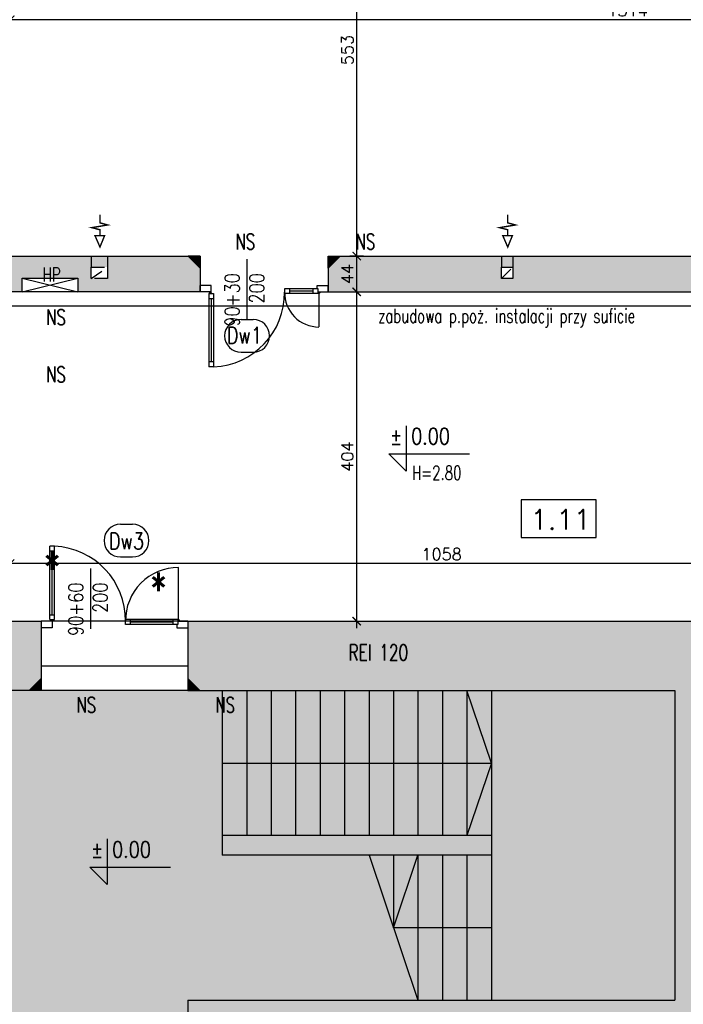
# Model space of a CAD drawing. Header units: millimetres. Extents: x 31969 to 285678, y -69766 to -1123.
# Tile 13 of 102: x 140940 to 141753, y -11075 to -9867. Entities that reach past the tile are written whole.
import ezdxf
from ezdxf.enums import TextEntityAlignment as Align
from ezdxf.lldxf.tags import DXFTag

# ---------------------------------------------------------------- set-up
doc = ezdxf.new("R2010")
doc.units = ezdxf.units.MM
doc.linetypes.add('KRE_16_8', pattern=[24, 16, -8])
for name, color, linetype in [('a- wentylacja Łukasza 2', 118, 'Continuous'), ('a-biblioteka', 251, 'Continuous'), ('a-koty', 1, 'Continuous'), ('a-opis 1', 3, 'Continuous'), ('a-opis 3', 15, 'Continuous'), ('a-opis stolarki 1', 3, 'Continuous'), ('a-opis stolarki 2', 1, 'Continuous'), ('a-schody', 3, 'Continuous'), ('a-stolarka drzwiowa', 3, 'Continuous'), ('a-stolarka okienna', 3, 'Continuous'), ('a-szkło', 4, 'Continuous'), ('a-szraf', 252, 'Continuous'), ('a-wentylacja', 3, 'Continuous'), ('a-wymiary', 11, 'Continuous'), ('a-ściany istniejące murowane', 6, 'Continuous')]:
    doc.layers.add(name, color=color, linetype=linetype)
doc.styles.add('MAREK', font='simplex.shx')
doc.styles.add('RS01507', font='romans.shx', dxfattribs={"width": 0.7, "height": 0.15})
doc.styles.add('WYMIAR', font='romans.shx', dxfattribs={"width": 0.8})
tags = doc.linetypes.add('DASHED', pattern=[0.75, 0.5, -0.25]).pattern_tags.tags
tags[6:7] = [DXFTag(74, 4), DXFTag(75, 0), DXFTag(340, '0'), DXFTag(46, 1.0), DXFTag(50, 0.0), DXFTag(44, 0.0), DXFTag(45, 0.0)]
tags[4:5] = [DXFTag(74, 4), DXFTag(75, 0), DXFTag(340, '0'), DXFTag(46, 1.0), DXFTag(50, 0.0), DXFTag(44, 0.0), DXFTag(45, 0.0)]
doc.dimstyles.new('MAREK', dxfattribs={"dimscale": 0.85, "dimtxt": 17, "dimasz": 12, "dimexe": 10, "dimexo": 0.625, "dimgap": 5, "dimtad": 1, "dimdec": 1, "dimdsep": 46, "dimtxsty": 'MAREK', "dimblk1": 'ARCHTICK', "dimblk2": 'ARCHTICK', "dimsah": 1, "dimcen": 2.5, "dimdle": 10, "dimadec": 0, "dimazin": 0, "dimtfac": 1, "dimtdec": 1, "dimtmove": 1, "dimatfit": 3, "dimldrblk": 'ARCHTICK', "dimfxl": 0, "dimtolj": 1, "dimtzin": 0, "dimarcsym": 0})

# ---------------------------------------------------------------- blocks, each defined once
blk = doc.blocks.new('_ARCHTICK')
at = {"color": 0, "linetype": 'ByBlock', "const_width": 0.15}
blk.add_lwpolyline([(-0.5, -0.5), (0.5, 0.5)], dxfattribs=at)
blk = doc.blocks.new('*D106')
at = {"layer": 'a-wymiary', "color": 0, "lineweight": -2, "ltscale": 100}
for p, q in [((142450.6, -9867.2), (140919.6, -9867.2)), ((140928.1, -9875.7), (140928.1, -9858.7)), ((142442.1, -9875.2), (142442.1, -9858.7))]:
    blk.add_line(p, q, dxfattribs=at)
at = {"layer": 'DEFPOINTS', "color": 0, "ltscale": 100}
for p in [(140928.1, -9867.2), (142442.1, -9875.7), (140928.1, -9882.1)]:
    blk.add_point(p, dxfattribs=at)
at = {"layer": 'a-wymiary', "color": 0, "lineweight": -2, "ltscale": 100, "xscale": 10.2, "yscale": 10.2, "zscale": 10.2, "rotation": 180}
blk.add_blockref('_ARCHTICK', (140928.1, -9867.2), dxfattribs=at)
at = {"layer": 'a-wymiary', "color": 0, "lineweight": -2, "ltscale": 100, "xscale": 10.2, "yscale": 10.2, "zscale": 10.2}
blk.add_blockref('_ARCHTICK', (142442.1, -9867.2), dxfattribs=at)
at = {"layer": 'a-wymiary', "color": 0, "ltscale": 100, "insert": (141685.1, -9855.7), "char_height": 14.45, "attachment_point": 5, "style": 'MAREK'}
blk.add_mtext('\\A1;1514', dxfattribs=at)
blk = doc.blocks.new('*D110')
at = {"layer": 'a-wymiary', "color": 0, "lineweight": -2, "ltscale": 100}
for p, q in [((141353, -10613.6), (141353, -10192.6)), ((141345.5, -10201.1), (141361.5, -10201.1)), ((141345.5, -10605.1), (141361.5, -10605.1))]:
    blk.add_line(p, q, dxfattribs=at)
at = {"layer": 'DEFPOINTS', "color": 0, "ltscale": 100}
for p in [(141345, -10201.1), (141353, -10201.1), (141345, -10605.1)]:
    blk.add_point(p, dxfattribs=at)
at = {"layer": 'a-wymiary', "color": 0, "lineweight": -2, "ltscale": 100, "xscale": 10.2, "yscale": 10.2, "zscale": 10.2}
for p, rotation in [((141353, -10201.1), 90), ((141353, -10605.1), 270)]:
    blk.add_blockref('_ARCHTICK', p, dxfattribs=dict(at, rotation=rotation))
at = {"layer": 'a-wymiary', "color": 0, "ltscale": 100, "insert": (141341.6, -10403.1), "char_height": 14.45, "attachment_point": 5, "rotation": 90, "style": 'MAREK'}
blk.add_mtext('\\A1;404', dxfattribs=at)
blk = doc.blocks.new('*D111')
at = {"layer": 'a-wymiary', "color": 0, "lineweight": -2, "ltscale": 100}
for p, q in [((141361.2, -10157.1), (141344.5, -10157.1)), ((141353, -10209.6), (141353, -10148.6)), ((141345.5, -10201.1), (141361.5, -10201.1))]:
    blk.add_line(p, q, dxfattribs=at)
at = {"layer": 'DEFPOINTS', "color": 0, "ltscale": 100}
for p in [(141353, -10157.1), (141361.7, -10157.1), (141345, -10201.1)]:
    blk.add_point(p, dxfattribs=at)
at = {"layer": 'a-wymiary', "color": 0, "lineweight": -2, "ltscale": 100, "xscale": 10.2, "yscale": 10.2, "zscale": 10.2}
for p, rotation in [((141353, -10157.1), 90), ((141353, -10201.1), 270)]:
    blk.add_blockref('_ARCHTICK', p, dxfattribs=dict(at, rotation=rotation))
at = {"layer": 'a-wymiary', "color": 0, "ltscale": 100, "insert": (141341.6, -10179.1), "char_height": 14.45, "attachment_point": 5, "rotation": 90, "style": 'MAREK'}
blk.add_mtext('\\A1;44', dxfattribs=at)
blk = doc.blocks.new('*D112')
at = {"layer": 'a-wymiary', "color": 0, "lineweight": -2, "ltscale": 100}
for p, q in [((141353, -10165.6), (141353, -9595.6)), ((141361.2, -9604.1), (141344.5, -9604.1)), ((141361.2, -10157.1), (141344.5, -10157.1))]:
    blk.add_line(p, q, dxfattribs=at)
at = {"layer": 'DEFPOINTS', "color": 0, "ltscale": 100}
for p in [(141353, -9604.1), (141361.7, -9604.1), (141361.7, -10157.1)]:
    blk.add_point(p, dxfattribs=at)
at = {"layer": 'a-wymiary', "color": 0, "lineweight": -2, "ltscale": 100, "xscale": 10.2, "yscale": 10.2, "zscale": 10.2}
for p, rotation in [((141353, -9604.1), 90), ((141353, -10157.1), 270)]:
    blk.add_blockref('_ARCHTICK', p, dxfattribs=dict(at, rotation=rotation))
at = {"layer": 'a-wymiary', "color": 0, "ltscale": 100, "insert": (141341.6, -9904.3), "char_height": 14.45, "attachment_point": 5, "rotation": 90, "style": 'MAREK'}
blk.add_mtext('\\A1;553', dxfattribs=at)
blk = doc.blocks.new('*D118')
at = {"layer": 'a-wymiary', "color": 0, "lineweight": -2, "ltscale": 100}
for p, q in [((140928.1, -10542.9), (140928.1, -10525.9)), ((141986.1, -10542.9), (141986.1, -10525.9)), ((141994.6, -10534.4), (140919.6, -10534.4))]:
    blk.add_line(p, q, dxfattribs=at)
at = {"layer": 'DEFPOINTS', "color": 0, "ltscale": 100}
for p in [(140928.1, -10534.4), (140928.1, -10544.1), (141986.1, -10544.1)]:
    blk.add_point(p, dxfattribs=at)
at = {"layer": 'a-wymiary', "color": 0, "lineweight": -2, "ltscale": 100, "xscale": 10.2, "yscale": 10.2, "zscale": 10.2, "rotation": 180}
blk.add_blockref('_ARCHTICK', (140928.1, -10534.4), dxfattribs=at)
at = {"layer": 'a-wymiary', "color": 0, "lineweight": -2, "ltscale": 100, "xscale": 10.2, "yscale": 10.2, "zscale": 10.2}
blk.add_blockref('_ARCHTICK', (141986.1, -10534.4), dxfattribs=at)
at = {"layer": 'a-wymiary', "color": 0, "ltscale": 100, "insert": (141457.1, -10522.9), "char_height": 14.45, "attachment_point": 5, "style": 'MAREK'}
blk.add_mtext('\\A1;1058', dxfattribs=at)

msp = doc.modelspace()

# ---------------------------------------------------------------- hatches: boundary and pattern name
at = {"layer": 'a-opis 1', "ltscale": 100}
h = msp.add_hatch(color=256, dxfattribs=at)
h.dxf.hatch_style = 1
h.paths.add_polyline_path([(141161.07, -10171.82), (141161.07, -10157.1), (141146.35, -10157.1), (141151.87, -10162.62), (141155.55, -10162.62), (141155.55, -10166.3)])
h.paths.add_polyline_path([(141155.55, -10166.3), (141155.55, -10162.62), (141151.87, -10162.62)], flags=17)
h = msp.add_hatch(color=256, dxfattribs=at)
h.dxf.hatch_style = 1
h.paths.add_polyline_path([(141318.07, -10171.82), (141318.07, -10157.1), (141332.79, -10157.1), (141327.27, -10162.62), (141323.59, -10162.62), (141323.59, -10166.3)])
h.paths.add_polyline_path([(141323.59, -10166.3), (141323.59, -10162.62), (141327.27, -10162.62)], flags=17)
h = msp.add_hatch(color=256, dxfattribs=at)
h.dxf.hatch_style = 1
h.paths.add_polyline_path([(140966.07, -10675.38), (140966.07, -10690.1), (140951.35, -10690.1), (140956.87, -10684.58), (140960.55, -10684.58), (140960.55, -10680.9)])
h.paths.add_polyline_path([(140960.55, -10680.9), (140960.55, -10684.58), (140956.87, -10684.58)], flags=17)
h = msp.add_hatch(color=256, dxfattribs=at)
h.dxf.hatch_style = 1
h.paths.add_polyline_path([(141146.07, -10675.38), (141146.07, -10690.1), (141160.79, -10690.1), (141155.27, -10684.58), (141151.59, -10684.58), (141151.59, -10680.9)])
h.paths.add_polyline_path([(141151.59, -10680.9), (141151.59, -10684.58), (141155.27, -10684.58)], flags=17)
at = {"layer": 'a-szraf', "ltscale": 0.9}
h = msp.add_hatch(color=254, dxfattribs=at)
h.dxf.hatch_style = 1
h.paths.add_polyline_path([(140708.07, -9549.1), (140698.07, -9549.1), (140674.07, -9549.1), (140623.07, -9549.1), (140623.07, -9604.1), (140663.07, -9604.1), (140663.07, -9784.1), (140688.07, -9784.1), (140688.07, -9604.1), (140708.07, -9604.1)])
h.paths.add_polyline_path([(140483.07, -9549.1), (140409.07, -9549.1), (140409.07, -9604.1), (140483.07, -9604.1)])
h.paths.add_polyline_path([(140269.07, -9549.1), (140213.07, -9549.1), (140213.07, -9604.1), (140269.07, -9604.1)])
h.paths.add_polyline_path([(140269.07, -9534.1), (140213.07, -9534.1), (140213.07, -9549.1), (140269.07, -9549.1)])
h.paths.add_polyline_path([(140483.07, -9534.1), (140409.07, -9534.1), (140409.07, -9549.1), (140483.07, -9549.1)])
h.paths.add_polyline_path([(140664.07, -9534.1), (140623.07, -9534.1), (140623.07, -9549.1), (140664.07, -9549.1)])
h.paths.add_polyline_path([(140668.07, -9534.1), (140664.07, -9534.1), (140664.07, -9549.1), (140668.07, -9549.1)])
h.paths.add_polyline_path([(140674.07, -9540.1), (140674.07, -9534.1), (140668.07, -9534.1), (140668.07, -9549.1)])
h.paths.add_polyline_path([(140674.07, -9540.1), (140668.07, -9549.1), (140674.07, -9549.1)], flags=17)
h.paths.add_polyline_path([(140708.07, -9534.1), (140698.07, -9534.1), (140698.07, -9549.1), (140708.07, -9549.1)])
h.paths.add_polyline_path([(140688.07, -9894.1), (140680.07, -9894.1), (140663.07, -9894.1), (140663.07, -10157.1), (140656.09, -10157.1), (140656.09, -10201.1), (140710.57, -10201.1), (140710.57, -10157.1), (140688.07, -10157.1)])
h.paths.add_polyline_path([(140558.07, -10157.1), (140213.07, -10157.1), (140213.07, -10201.1), (140558.07, -10201.1)])
h.paths.add_polyline_path([(140458.07, -10332.1), (140393.07, -10332.1), (140393.07, -10347.1), (140443.07, -10347.1), (140443.07, -10605.1), (140413.07, -10605.1), (140413.07, -10660.1), (140458.07, -10660.1), (140478.07, -10660.1), (140478.07, -10605.1), (140458.07, -10605.1)])
h.paths.add_polyline_path([(140298.07, -10332.1), (140213.07, -10332.1), (140213.07, -10347.1), (140298.07, -10347.1)])
h.paths.add_polyline_path([(140273.07, -10660.1), (140213.07, -10660.1), (140213.07, -10675.1), (140273.07, -10675.1)])
h.paths.add_polyline_path([(140273.07, -10605.1), (140213.07, -10605.1), (140213.07, -10660.1), (140273.07, -10660.1)])
h.paths.add_polyline_path([(140458.07, -10660.1), (140413.07, -10660.1), (140413.07, -10675.1), (140458.07, -10675.1)])
h.paths.add_polyline_path([(140713.07, -10605.1), (140618.07, -10605.1), (140618.07, -10660.1), (140713.07, -10660.1)])
h.paths.add_polyline_path([(140966.07, -10605.1), (140928.07, -10605.1), (140928.07, -10332.82), (140913.35, -10318.1), (140873.07, -10318.1), (140873.07, -10605.1), (140853.07, -10605.1), (140853.07, -10660.1), (140873.07, -10660.1), (140873.07, -10675.1), (140873.07, -10690.1), (140928.07, -10690.1), (140933.07, -10690.1), (140951.35, -10690.1), (140966.07, -10675.38)])
h.paths.add_polyline_path([(140708.07, -10378.1), (140693.07, -10378.1), (140693.07, -10346.1), (140668.07, -10346.1), (140668.07, -10398.6), (140681.58, -10398.6), (140694.57, -10398.6), (140694.57, -10412.6), (140680.57, -10412.6), (140668.07, -10412.6), (140668.07, -10478.1), (140708.07, -10478.1)])
h.paths.add_polyline_path([(140680.57, -10398.6), (140668.07, -10398.6), (140668.07, -10412.6), (140680.57, -10412.6)], flags=17)
h.paths.add_polyline_path([(140928.07, -10855.1), (140873.07, -10855.1), (140873.07, -10910.1), (140928.07, -10910.1)])
h.paths.add_polyline_path([(140873.07, -10855.1), (140858.07, -10855.1), (140858.07, -10910.1), (140873.07, -10910.1)])
h.paths.add_polyline_path([(141798.07, -10660.1), (141831.07, -10660.1), (141831.07, -10605.1), (141146.07, -10605.1), (141146.07, -10613.1), (141146.07, -10675.38), (141160.79, -10690.1), (141743.07, -10690.1), (141743.07, -11070.1), (141146.07, -11070.1), (141146.07, -11332.6), (141181.07, -11332.6), (141181.07, -11094.1), (141743.07, -11094.1), (141743.07, -11145.1), (141798.07, -11145.1), (141798.07, -11075.1)])
h.paths.add_polyline_path([(141798.07, -11285.1), (141743.07, -11285.1), (141743.07, -11332.6), (141798.07, -11332.6)])
h.paths.add_polyline_path([(141813.07, -11285.1), (141798.07, -11285.1), (141798.07, -11332.6), (141813.07, -11332.6)])
h.paths.add_polyline_path([(141813.07, -11075.1), (141798.07, -11075.1), (141798.07, -11145.1), (141813.07, -11145.1)], flags=17)
h.paths.add_polyline_path([(140928.07, -11075.1), (140873.07, -11075.1), (140873.07, -11130.1), (140928.07, -11130.1)])
h.paths.add_polyline_path([(140873.07, -11075.1), (140858.07, -11075.1), (140858.07, -11130.1), (140873.07, -11130.1)])
h.paths.add_polyline_path([(140928.07, -11295.1), (140873.07, -11295.1), (140873.07, -11332.6), (140928.07, -11332.6)])
h.paths.add_polyline_path([(140873.07, -11295.1), (140858.07, -11295.1), (140858.07, -11332.6), (140873.07, -11332.6)])
h.paths.add_polyline_path([(140928.07, -9604.1), (140953.07, -9604.1), (140953.07, -9549.1), (140848.07, -9549.1), (140848.07, -9604.1), (140873.07, -9604.1), (140873.07, -10157.1), (140850.57, -10157.1), (140850.57, -10201.1), (140873.07, -10201.1), (140873.07, -10216.1), (140913.35, -10216.1), (140928.07, -10201.38), (140928.07, -10201.1), (140942.98, -10201.1), (140942.98, -10184.23), (141011.24, -10184.23), (141011.24, -10201.1), (141161.07, -10201.1), (141161.07, -10193.1), (141161.07, -10171.82), (141146.35, -10157.1), (141047.57, -10157.1), (141047.57, -10170.6), (141047.57, -10184.6), (141027.57, -10184.6), (141027.57, -10170.6), (141027.57, -10157.1), (140928.07, -10157.1)])
h.paths.add_polyline_path([(140953.07, -9534.1), (140848.07, -9534.1), (140848.07, -9549.1), (140953.07, -9549.1)])
h.paths.add_polyline_path([(141167.07, -9549.1), (141093.07, -9549.1), (141093.07, -9604.1), (141167.07, -9604.1)])
h.paths.add_polyline_path([(141167.07, -9534.1), (141093.07, -9534.1), (141093.07, -9549.1), (141167.07, -9549.1)])
h.paths.add_polyline_path([(141381.07, -9549.1), (141307.07, -9549.1), (141307.07, -9604.1), (141381.07, -9604.1)])
h.paths.add_polyline_path([(141381.07, -9534.1), (141307.07, -9534.1), (141307.07, -9549.1), (141381.07, -9549.1)])
h.paths.add_polyline_path([(141586.07, -9549.1), (141521.07, -9549.1), (141521.07, -9604.1), (141586.07, -9604.1)])
h.paths.add_polyline_path([(141586.07, -9534.1), (141521.07, -9534.1), (141521.07, -9549.1), (141586.07, -9549.1)])
h.paths.add_polyline_path([(141834.07, -9549.1), (141726.07, -9549.1), (141726.07, -9604.1), (141834.07, -9604.1)])
h.paths.add_polyline_path([(141834.07, -9534.1), (141726.07, -9534.1), (141726.07, -9549.1), (141834.07, -9549.1)])
h.paths.add_polyline_path([(142048.07, -9549.1), (141974.07, -9549.1), (141974.07, -9604.1), (142048.07, -9604.1)])
h.paths.add_polyline_path([(142048.07, -9534.1), (141974.07, -9534.1), (141974.07, -9549.1), (142048.07, -9549.1)])
h.paths.add_polyline_path([(141047.57, -10157.1), (141027.57, -10157.1), (141027.57, -10170.6), (141047.57, -10170.6)], flags=17)
h.paths.add_polyline_path([(141530.57, -10170.6), (141530.57, -10157.1), (141332.79, -10157.1), (141318.07, -10171.82), (141318.07, -10201.1), (141986.07, -10201.1), (141986.07, -10211.1), (142001.07, -10211.1), (142001.07, -10201.1), (142127.07, -10201.1), (142127.07, -10193.1), (142127.07, -10171.82), (142112.35, -10157.1), (141914.57, -10157.1), (141914.57, -10170.6), (141914.57, -10184.6), (141900.57, -10184.6), (141900.57, -10170.6), (141900.57, -10157.1), (141544.57, -10157.1), (141544.57, -10170.6), (141544.57, -10184.6), (141530.57, -10184.6)])
h.paths.add_polyline_path([(141544.57, -10157.1), (141530.57, -10157.1), (141530.57, -10170.6), (141544.57, -10170.6)], flags=17)
h.paths.add_polyline_path([(141914.57, -10157.1), (141900.57, -10157.1), (141900.57, -10170.6), (141914.57, -10170.6)], flags=17)
h.paths.add_polyline_path([(140965.88, -10192.67), (140994.96, -10192.67), (140994.96, -10167.01), (140965.88, -10167.01)], flags=25)
at = {"layer": 'a-szraf', "ltscale": 30}
h = msp.add_hatch(dxfattribs=at)
h.set_pattern_fill('DOTS', color=256, scale=3)
h.set_pattern_definition([(0, (0, -3342.232), (2.38125, 4.7625), [0, -4.7625])])
h.paths.add_polyline_path([(141743.07, -11094.1), (141181.07, -11094.1), (141181.07, -11332.6), (141743.07, -11332.6)])
h.paths.add_polyline_path([(141743.07, -10690.1), (140928.07, -10690.1), (140928.07, -11070.1), (141146.07, -11070.1), (141743.07, -11070.1)])
h.paths.add_polyline_path([(141146.07, -11070.1), (140928.07, -11070.1), (140928.07, -11332.6), (141146.07, -11332.6)])

# ---------------------------------------------------------------- linework, layer by layer
at = {"layer": 'a- wentylacja Łukasza 2', "ltscale": 0.5, "const_width": 1.74}
for points in [[(141038.18, -10106.49), (141038.18, -10116.36), (141047.58, -10118.94), (141028.19, -10122.24), (141038.18, -10124.82), (141038.18, -10132.04), (141032.09, -10132.04), (141038.18, -10145.99), (141043.87, -10132.04), (141038.18, -10132.04)], [(141538.18, -10106.49), (141538.18, -10116.36), (141547.58, -10118.94), (141528.19, -10122.24), (141538.18, -10124.82), (141538.18, -10132.04), (141532.09, -10132.04), (141538.18, -10145.99), (141543.87, -10132.04), (141538.18, -10132.04)]]:
    msp.add_lwpolyline(points, dxfattribs=at)
at = {"layer": 'a-biblioteka', "ltscale": 0.5}
for p, q in [((140942.98, -10184.23), (141011.24, -10201.1)), ((140942.98, -10201.1), (141011.24, -10184.23))]:
    msp.add_line(p, q, dxfattribs=at)
msp.add_lwpolyline([(141011.24, -10201.1), (140942.98, -10201.1), (140942.98, -10184.23), (141011.24, -10184.23)], close=True, dxfattribs=at)
at = {"layer": 'a-koty'}
for points in [[(141413.73, -10365.18), (141413.73, -10421.06), (141392.51, -10399.83), (141491.16, -10399.83)], [(141047.1, -10872.14), (141047.1, -10928.02), (141025.88, -10906.79), (141124.53, -10906.79)]]:
    msp.add_lwpolyline(points, dxfattribs=at)
at = {"layer": 'a-opis 1', "ltscale": 100}
for p, q in [((141146.35, -10157.1), (141161.07, -10171.82)), ((141161.07, -10157.1), (141146.35, -10157.1)), ((141161.07, -10171.82), (141161.07, -10157.1)), ((141332.79, -10157.1), (141318.07, -10171.82)), ((141318.07, -10157.1), (141332.79, -10157.1)), ((141318.07, -10171.82), (141318.07, -10157.1)), ((140951.35, -10690.1), (140966.07, -10675.38)), ((140966.07, -10675.38), (140966.07, -10690.1)), ((141160.79, -10690.1), (141146.07, -10675.38)), ((141146.07, -10675.38), (141146.07, -10690.1)), ((140966.07, -10690.1), (140951.35, -10690.1)), ((141146.07, -10690.1), (141160.79, -10690.1))]:
    msp.add_line(p, q, dxfattribs=at)
at = {"layer": 'a-opis 3'}
msp.add_lwpolyline([(141646.5, -10456.2), (141554.58, -10456.2), (141554.58, -10502.44), (141646.5, -10502.44)], close=True, dxfattribs=at)
at = {"layer": 'a-opis stolarki 1'}
for p, q in [((141218.63, -10234.88), (141218.63, -10160.72)), ((141026.84, -10614.45), (141026.84, -10540.28))]:
    msp.add_line(p, q, dxfattribs=at)
at = {"layer": 'a-opis stolarki 2'}
for p, q in [((141211.13, -10234.88), (141226.13, -10234.88)), ((141211.13, -10274.98), (141226.13, -10274.98)), ((141063.23, -10486.18), (141078.23, -10486.18)), ((141063.23, -10526.27), (141078.23, -10526.27))]:
    msp.add_line(p, q, dxfattribs=at)
for centre, start, end in [((141211.13, -10254.93), 90, 270), ((141226.13, -10254.93), 270, 90), ((141063.23, -10506.22), 90, 270), ((141078.23, -10506.22), 270, 90)]:
    msp.add_arc(centre, 20.05, start, end, dxfattribs=at)
at = {"layer": 'a-schody'}
for p, q in [((141188.07, -10690.1), (141188.07, -10868.1)), ((141218.07, -10690.1), (141218.07, -10868.1)), ((141248.07, -10690.1), (141248.07, -10868.1)), ((141278.07, -10690.1), (141278.07, -10868.1)), ((141308.07, -10690.1), (141308.07, -10868.1)), ((141338.07, -10690.1), (141338.07, -10868.1)), ((141368.07, -10690.1), (141368.07, -10868.1)), ((141398.07, -10690.1), (141398.07, -10868.1)), ((141428.07, -10690.1), (141428.07, -10868.1)), ((141458.07, -10690.1), (141458.07, -10868.1)), ((141488.07, -10690.1), (141488.07, -10868.1)), ((141518.07, -10779.1), (141488.07, -10690.1)), ((141518.07, -10690.1), (141518.07, -10868.1)), ((141188.07, -10779.1), (141518.07, -10779.1)), ((141518.07, -10779.1), (141488.07, -10868.1)), ((141518.07, -10868.1), (141188.07, -10868.1)), ((141188.07, -10868.1), (141188.07, -10892.1)), ((141518.07, -10868.1), (141518.07, -10892.1)), ((141518.07, -10892.1), (141188.07, -10892.1)), ((141368.07, -10892.1), (141428.07, -11070.1)), ((141398.07, -10892.1), (141398.07, -10981.1)), ((141398.07, -10981.1), (141428.07, -10892.1)), ((141428.07, -10892.1), (141428.07, -11070.1)), ((141458.07, -10892.1), (141458.07, -11070.1)), ((141488.07, -10892.1), (141488.07, -11070.1)), ((141518.07, -10892.1), (141518.07, -11070.1)), ((141518.07, -10981.1), (141398.07, -10981.1))]:
    msp.add_line(p, q, dxfattribs=at)
at = {"layer": 'a-stolarka drzwiowa'}
for p, q in [((141174.57, -10193.1), (141161.07, -10193.1)), ((141161.07, -10201.1), (141161.07, -10193.1)), ((141174.57, -10201.1), (141174.57, -10193.1)), ((141304.57, -10193.1), (141318.07, -10193.1)), ((141304.57, -10197.1), (141304.57, -10193.1)), ((141318.07, -10201.1), (141318.07, -10193.1)), ((141174.57, -10201.1), (141161.07, -10201.1)), ((141171.57, -10203.1), (141177.57, -10203.1)), ((141171.57, -10203.1), (141171.57, -10293.01)), ((141177.57, -10203.1), (141177.57, -10293.01)), ((141305.57, -10197.1), (141264.57, -10197.1)), ((141264.57, -10197.1), (141264.57, -10203.1)), ((141305.57, -10203.1), (141264.57, -10203.1)), ((141270.57, -10197.1), (141270.57, -10203.1)), ((141299.57, -10203.1), (141299.57, -10197.1)), ((141305.57, -10203.1), (141305.57, -10197.1)), ((141305.57, -10201.1), (141318.07, -10201.1)), ((141171.57, -10209.1), (141177.57, -10209.1)), ((141177.57, -10287.01), (141171.57, -10287.01)), ((141177.57, -10293.01), (141171.57, -10293.01)), ((140976.57, -10603.1), (140976.57, -10513.18)), ((140982.57, -10513.18), (140976.57, -10513.18)), ((140982.57, -10519.18), (140976.57, -10519.18)), ((140982.57, -10603.1), (140982.57, -10513.18)), ((140979.57, -10605.1), (140966.07, -10605.1)), ((140966.07, -10605.1), (140966.07, -10613.1)), ((140976.57, -10597.1), (140982.57, -10597.1)), ((140976.57, -10603.1), (140982.57, -10603.1)), ((140979.57, -10605.1), (140979.57, -10613.1)), ((141133.57, -10603.1), (141069.57, -10603.1)), ((141069.57, -10609.1), (141069.57, -10603.1)), ((141075.57, -10609.1), (141075.57, -10603.1)), ((141127.57, -10603.1), (141127.57, -10609.1)), ((141133.57, -10603.1), (141133.57, -10609.1)), ((141133.57, -10605.1), (141146.07, -10605.1)), ((141146.07, -10605.1), (141146.07, -10613.1)), ((140979.57, -10613.1), (140966.07, -10613.1)), ((141133.57, -10609.1), (141069.57, -10609.1)), ((141132.57, -10609.1), (141132.57, -10613.1)), ((141132.57, -10613.1), (141146.07, -10613.1))]:
    msp.add_line(p, q, dxfattribs=at)
at = {"layer": 'a-stolarka drzwiowa', "linetype": 'DASHED', "lineweight": 25, "ltscale": 20}
for p, q in [((141306.59, -10202.1), (141306.59, -10244.12)), ((141134.59, -10604.1), (141134.59, -10539.07))]:
    msp.add_line(p, q, dxfattribs=at)
at = {"layer": 'a-stolarka drzwiowa'}
for centre in [(141173.57, -10202.1), (141306.59, -10202.1), (140978.57, -10604.1), (141134.59, -10604.1)]:
    msp.add_circle(centre, 1, dxfattribs=at)
at = {"layer": 'a-stolarka drzwiowa', "linetype": 'DASHED', "lineweight": 25, "ltscale": 20}
for centre, radius, start, end in [((141173.57, -10202.1), 91, 272.51931, 0.52078), ((141306.59, -10202.1), 42.03, 178.63657, 270), ((140978.57, -10604.1), 91, 359.47922, 87.48069), ((141134.59, -10604.1), 65.02, 90, 180.8812)]:
    msp.add_arc(centre, radius, start, end, dxfattribs=at)
at = {"layer": 'a-stolarka okienna', "linetype": 'DASHED', "lineweight": 25, "ltscale": 40}
for p, q in [((143522.33, -10218.55), (140656.09, -10218.55)), ((141146.07, -10605.1), (140966.07, -10605.1)), ((141146.07, -10660.1), (140966.07, -10660.1)), ((141146.07, -10690.1), (140966.07, -10690.1))]:
    msp.add_line(p, q, dxfattribs=at)
at = {"layer": 'a-szkło', "ltscale": 40}
for p, q in [((141299.57, -10200.1), (141270.57, -10200.1)), ((141174.57, -10209.1), (141174.57, -10287.01)), ((140979.57, -10597.1), (140979.57, -10519.18)), ((141127.57, -10606.1), (141075.57, -10606.1))]:
    msp.add_line(p, q, dxfattribs=at)
at = {"layer": 'a-wentylacja', "linetype": 'KRE_16_8'}
for p, q in [((141027.57, -10157.1), (141027.57, -10170.6)), ((141047.57, -10157.1), (141047.57, -10170.6)), ((141530.57, -10157.1), (141530.57, -10170.6)), ((141544.57, -10157.1), (141544.57, -10170.6)), ((141027.57, -10184.6), (141047.57, -10170.6)), ((141530.57, -10184.6), (141544.57, -10170.6))]:
    msp.add_line(p, q, dxfattribs=at)
for points in [[(141027.57, -10184.6), (141027.57, -10170.6), (141047.57, -10170.6), (141047.57, -10184.6)], [(141530.57, -10184.6), (141530.57, -10170.6), (141544.57, -10170.6), (141544.57, -10184.6)]]:
    msp.add_lwpolyline(points, close=True, dxfattribs=at)
at = {"layer": 'a-ściany istniejące murowane'}
for p, q in [((140928.07, -10157.1), (141161.07, -10157.1)), ((141161.07, -10157.1), (141161.07, -10201.1)), ((141318.07, -10157.1), (141318.07, -10201.1)), ((141318.07, -10157.1), (142127.07, -10157.1)), ((141161.07, -10201.1), (140928.07, -10201.1)), ((141318.07, -10201.1), (141986.07, -10201.1)), ((140928.07, -10605.1), (140966.07, -10605.1)), ((140966.07, -10605.1), (140966.07, -10690.1)), ((141146.07, -10605.1), (141831.07, -10605.1)), ((141146.07, -10605.1), (141146.07, -10690.1)), ((140966.07, -10690.1), (140928.07, -10690.1)), ((141146.07, -10690.1), (141743.07, -10690.1)), ((141743.07, -10690.1), (141743.07, -11070.1)), ((141146.07, -11070.1), (141743.07, -11070.1)), ((141146.07, -11070.1), (141146.07, -11332.6))]:
    msp.add_line(p, q, dxfattribs=at)

# ---------------------------------------------------------------- texts
at = {"layer": 'a-koty', "char_height": 19.8, "width": 462.9754, "attachment_point": 1, "style": 'WYMIAR'}
for insert in [(141393.94, -10368.32), (141027.31, -10875.29)]:
    msp.add_mtext('%%P 0.00', dxfattribs=dict(at, insert=insert))
at = {"layer": 'a-opis 1', "ltscale": 40, "style": 'RS01507', "width": 0.7}
for s, height, p in [('HP', 17.103, (140967.88, -10179.84)), ('zabudowa p.poż. instalacji przy suficie ', 17.1027, (141379.39, -10230.51))]:
    msp.add_text(s, height=height, dxfattribs=at).set_placement(p, align=Align.MIDDLE_LEFT)
msp.add_text(' H=2.80', height=17.103, dxfattribs=at).set_placement((141412.7, -10431.65))
at = {"layer": 'a-opis 1', "ltscale": 40, "char_height": 18.913, "style": 'RS01507'}
for insert, attachment_point in [((141228.46, -10129.94), 3), ((141375.69, -10129.94), 3), ((140996.35, -10222.62), 3), ((140996.35, -10292.79), 3), ((141033.46, -10717.25), 9), ((141203.69, -10717.25), 9)]:
    msp.add_mtext_dynamic_manual_height_columns('NS', width=124.3193, gutter_width=12.5, heights=[0], dxfattribs=dict(at, insert=insert, attachment_point=attachment_point))
at = {"layer": 'a-opis 3', "style": 'MAREK'}
msp.add_text('1.11', height=24.659, dxfattribs=at).set_placement((141566.06, -10492.73))
at = {"layer": 'a-opis 3', "ltscale": 40, "insert": (141147.71, -10653.25), "char_height": 19.613, "width": 649.6209, "attachment_point": 7, "style": 'RS01507'}
msp.add_mtext('{\\W7.2638;  }REI 120', dxfattribs=at)
at = {"layer": 'a-opis stolarki 1', "char_height": 18, "width": 35.8438, "attachment_point": 3, "rotation": 90, "style": 'WYMIAR'}
for s, insert in [('\\P90+30\\P200', (141161.39, -10178.16)), ('\\P90+60\\P200', (140969.6, -10557.73))]:
    msp.add_mtext(s, dxfattribs=dict(at, insert=insert))
at = {"layer": 'a-opis stolarki 2', "char_height": 20.047, "width": 23.6587, "attachment_point": 9, "style": 'WYMIAR'}
for s, insert in [('Dw1', (141237.01, -10264.34)), ('Dw3', (141092.41, -10516.87))]:
    msp.add_mtext(s, dxfattribs=dict(at, insert=insert))
at = {"layer": 'a-opis stolarki 2', "char_height": 40.095, "attachment_point": 7, "style": 'WYMIAR'}
for insert in [(140931.31, -10559.09), (141061.57, -10585.51)]:
    msp.add_mtext_dynamic_manual_height_columns('\\A1;{\\W1.35983; }*', width=124.3193, gutter_width=12.5, heights=[0], dxfattribs=dict(at, insert=insert))

# ---------------------------------------------------------------- dimensions: what is measured, and where the dimension line sits
at = {"layer": 'a-wymiary', "ltscale": 100}
dim = msp.add_linear_dim(base=(141353.03, -9604.1), p1=(141361.7, -10157.1), p2=(141361.7, -9604.1), angle=90, dimstyle='MAREK', dxfattribs=at)
dim.commit()
dim.dimension.update_dxf_attribs({"geometry": '*D112', "text_midpoint": (141353.03, -9904.35), "dimtype": 160})
for base, p1, p2, picture, middle in [((140928.07, -9867.22), (142442.07, -9875.72), (140928.07, -9882.1), '*D106', (141685.07, -9855.74)), ((140928.07, -10534.36), (141986.07, -10544.14), (140928.07, -10544.14), '*D118', (141457.07, -10522.88))]:
    dim = msp.add_linear_dim(base=base, p1=p1, p2=p2, dimstyle='MAREK', dxfattribs=at)
    dim.commit()
    dim.dimension.update_dxf_attribs({"geometry": picture, "text_midpoint": middle})
for base, p1, p2, picture, middle in [((141353.03, -10157.1), (141344.98, -10201.1), (141361.7, -10157.1), '*D111', (141341.56, -10179.1)), ((141353.03, -10201.1), (141344.98, -10605.1), (141344.98, -10201.1), '*D110', (141341.56, -10403.1))]:
    dim = msp.add_linear_dim(base=base, p1=p1, p2=p2, angle=90, dimstyle='MAREK', dxfattribs=at)
    dim.commit()
    dim.dimension.update_dxf_attribs({"geometry": picture, "text_midpoint": middle})

doc.saveas('drawing.dxf')
